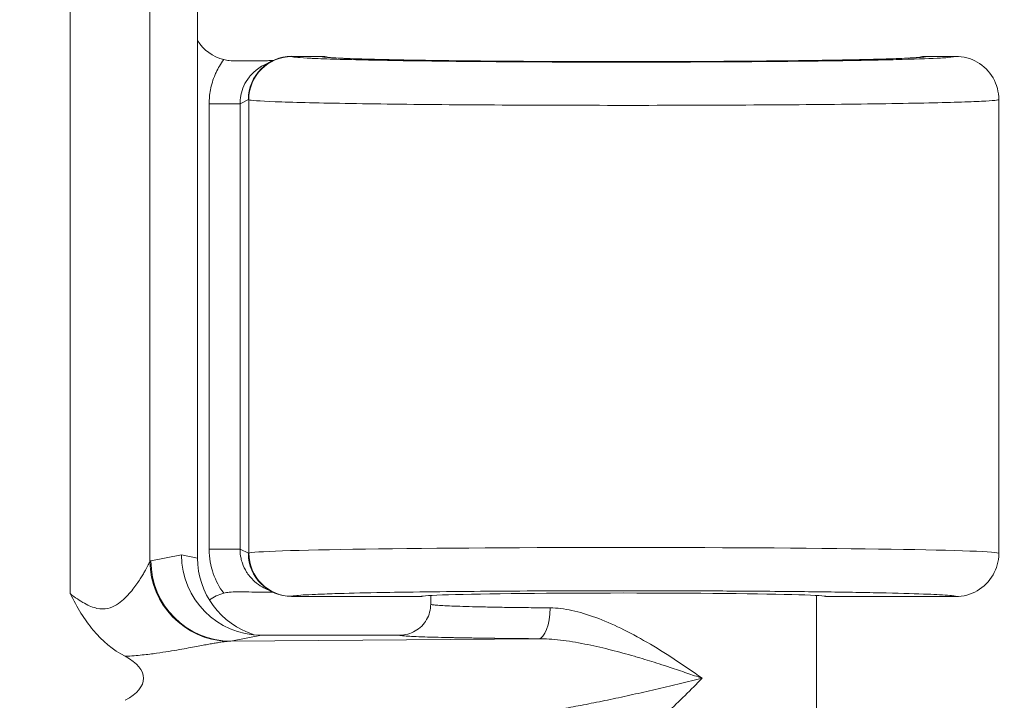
# Model space of a CAD drawing. Header units: inches. Extents: x -374 to 640, y -945 to 1059.
# Tile 202 of 222: x 145.171 to 145.968, y 67.717 to 68.269. Entities that reach past the tile are written whole.
import ezdxf

# ---------------------------------------------------------------- set-up
doc = ezdxf.new("R2010")
doc.units = ezdxf.units.IN
doc.header["$LTSCALE"] = 5
doc.header["$MEASUREMENT"] = 0
for name, color, linetype, lineweight in [('Dimension (ANSI)', 7, 'Continuous', 9), ('Visible (ANSI)', 7, 'Continuous', 18), ('Visible Narrow (ANSI)', 7, 'Continuous', 5)]:
    doc.layers.add(name, color=color, linetype=linetype, lineweight=lineweight)
doc.styles.add('Note Text (ANSI)', font='arial.ttf')
doc.dimstyles.new('.XX', dxfattribs={"dimscale": 5, "dimtxt": 0.095, "dimasz": 0.125, "dimexe": 0.1875, "dimexo": 0.0625, "dimgap": 0.0625, "dimtad": 0, "dimtih": 1, "dimtoh": 1, "dimrnd": 1e-08, "dimzin": 0, "dimdsep": 46, "dimtxsty": 'Note Text (ANSI)', "dimblk": 'Filled-1', "dimcen": 0.09, "dimdle": 0.45, "dimclrd": 256, "dimclre": 256, "dimclrt": 256, "dimadec": 0, "dimazin": 1, "dimtfac": 1.263158, "dimtofl": 0, "dimtmove": 0, "dimatfit": 3, "dimfxl": 1, "dimtolj": 1, "dimtzin": 4, "dimlwd": -1, "dimlwe": -1, "dimarcsym": 0})

# ---------------------------------------------------------------- blocks, each defined once
blk = doc.blocks.new('Filled-1')
at = {"color": 0}
for p, q in [((0, 0), (-1, 0.25)), ((-1, 0.25), (-1, -0.25)), ((-1, 0), (0, 0)), ((-1, -0.25), (0, 0))]:
    blk.add_line(p, q, dxfattribs=at)
at = {"color": 0, "flags": 128}
blk.add_lwpolyline([(-1, -0.25), (0, 0), (-1, 0.25), (-1, -0.25)], dxfattribs=at)
at = {"color": 0}
blk.add_solid([(-1, -0.25), (0, 0), (-1, 0.25), (-1, -0.25)], dxfattribs=at)
blk = doc.blocks.new('*D41')
at = {"layer": 'Defpoints', "color": 0, "transparency": 16777216}
for p in [(123.61238, 70.13498), (123.61238, 44.40517), (150.10738, 44.40517)]:
    blk.add_point(p, dxfattribs=at)
at = {"layer": 'Dimension (ANSI)', "transparency": 16777216}
for p, q in [((123.92488, 70.13498), (151.04488, 70.13498)), ((150.10738, 69.50998), (150.10738, 57.82526)), ((150.10738, 45.03017), (150.10738, 56.71489)), ((123.92488, 44.40517), (151.04488, 44.40517))]:
    blk.add_line(p, q, dxfattribs=at)
at = {"layer": 'Dimension (ANSI)', "transparency": 16777216, "xscale": 0.625, "yscale": 0.625, "zscale": 0.625}
for p, rotation in [((150.10738, 70.13498), 90), ((150.10738, 44.40517), 270)]:
    blk.add_blockref('Filled-1', p, dxfattribs=dict(at, rotation=rotation))
at = {"layer": 'Dimension (ANSI)', "transparency": 16777216, "insert": (149.30189, 57.51276), "char_height": 0.475, "attachment_point": 1, "style": 'Note Text (ANSI)'}
blk.add_mtext('\\A1;25.73', dxfattribs=at)

msp = doc.modelspace()

# ---------------------------------------------------------------- linework, layer by layer
at = {"layer": 'Visible (ANSI)'}
for p, q in [((145.31488, 69.72352), (145.31488, 67.83248)), ((145.41488, 68.23882), (145.39097, 68.23882)), ((145.92863, 68.23882), (145.90488, 68.23882)), ((145.36863, 68.23178), (145.36864, 68.23179)), ((145.36864, 68.23179), (145.37534, 68.23513)), ((145.37656, 68.23538), (145.37656, 68.23538)), ((145.96363, 68.20382), (145.96363, 67.83633)), ((145.36864, 67.80836), (145.37534, 67.80501)), ((145.28279, 67.80362), (145.28279, 67.80366)), ((145.28488, 67.79936), (145.28488, 67.79939)), ((145.37657, 67.80477), (145.37655, 67.80477)), ((145.39097, 67.80132), (145.49613, 67.80132)), ((145.50363, 67.80218), (145.50363, 67.79508)), ((145.81613, 67.80218), (145.81613, 67.2701)), ((145.82363, 67.80132), (145.92863, 67.80132)), ((145.47864, 67.77007), (145.36657, 67.77007)), ((145.28279, 67.75555), (145.28279, 67.75555)), ((145.28488, 67.75586), (145.28488, 67.75586))]:
    msp.add_line(p, q, dxfattribs=at)
for centre, major_axis, ratio, start_param, end_param in [((145.34477, 68.27005), (-0.03446, -0.00688), 0.996044, 0.357522, 1.123118), ((145.39097, 68.20382), (0, 0.03501), 0.999239, 6.283064, 7.85386), ((145.36657, 67.83508), (0, -0.06501), 0.996044, 4.712389, 6.283185), ((145.38013, 67.83238), (0.064, -0.01277), 0.996044, 3.33776, 4.606593), ((145.39097, 67.83633), (0, -0.03501), 0.999239, 4.712389, 6.283185), ((145.65988, 67.83633), (-0.30375, 0), 0.015442, 3.141593, 3.141806), ((145.34477, 67.77009), (-0.03446, 0.00688), 0.996044, 5.160073, 5.526813), ((145.65988, 67.80132), (0.16375, 0), 0.017455, 0, 3.141593), ((145.34477, 67.77009), (-0.03446, 0.00688), 0.996044, 0.093407, 0.093443), ((145.20091, 67.73507), (0.07023, 0), 0.412637, 5.621356, 6.945383)]:
    msp.add_ellipse(centre, major_axis=major_axis, ratio=ratio, start_param=start_param, end_param=end_param, dxfattribs=at)
for points, knots in [([(145.33602, 68.23614), (145.33746, 68.23577), (145.33891, 68.2355), (145.34251, 68.23507), (145.34463, 68.23501), (145.34673, 68.23511)], [-0.02800986, -0.02800986, -0.02800986, -0.02800986, -0.01672454, -0.01672454, -0.00018458, -0.00018458, -0.00018458, -0.00018458]), ([(145.41948, 68.23811), (145.41948, 68.23811), (145.41952, 68.2381), (145.41993, 68.23804), (145.42102, 68.23793), (145.42569, 68.23757), (145.43083, 68.2373), (145.44705, 68.23667), (145.46006, 68.23632), (145.49231, 68.23567), (145.51238, 68.23538), (145.55648, 68.23492), (145.5811, 68.23475), (145.63162, 68.23455), (145.65816, 68.23452), (145.70978, 68.23461), (145.7355, 68.23473), (145.7829, 68.2351), (145.80516, 68.23535), (145.84346, 68.23596), (145.85998, 68.23632), (145.88513, 68.2371), (145.89434, 68.23755), (145.89952, 68.23801), (145.90028, 68.23811), (145.90028, 68.23811)], [0.110351, 0.110351, 0.110351, 0.110351, 0.121175, 0.121175, 0.179683, 0.179683, 0.304222, 0.304222, 0.484599, 0.484599, 0.67937, 0.67937, 0.876408, 0.876408, 1.073963, 1.073963, 1.271669, 1.271669, 1.469295, 1.469295, 1.666595, 1.666595, 1.862589, 1.862589, 1.914921, 1.914921, 1.914921, 1.914921]), ([(145.42065, 68.23797), (145.42115, 68.23792), (145.42179, 68.23787), (145.4257, 68.23757), (145.43084, 68.2373), (145.44705, 68.23667), (145.46006, 68.23632), (145.49232, 68.23567), (145.51239, 68.23538), (145.55648, 68.23492), (145.5811, 68.23475), (145.63163, 68.23455), (145.65817, 68.23452), (145.70978, 68.23461), (145.73551, 68.23473), (145.7829, 68.2351), (145.80517, 68.23535), (145.84346, 68.23596), (145.85998, 68.23632), (145.88513, 68.2371), (145.89434, 68.23755), (145.89868, 68.23793), (145.89891, 68.23795), (145.89911, 68.23797)], [0.150845, 0.150845, 0.150845, 0.150845, 0.179808, 0.179808, 0.304173, 0.304173, 0.484608, 0.484608, 0.679373, 0.679373, 0.876416, 0.876416, 1.073969, 1.073969, 1.271674, 1.271674, 1.469303, 1.469303, 1.6666, 1.6666, 1.862594, 1.862594, 1.874461, 1.874461, 1.874461, 1.874461]), ([(145.92863, 68.23882), (145.93474, 68.23882), (145.94084, 68.23719), (145.94613, 68.23413), (145.95142, 68.23108), (145.95589, 68.22661), (145.95894, 68.22132), (145.96199, 68.21603), (145.96363, 68.20993), (145.96363, 68.20382)], [0, 0, 0, 0, 0.333333, 0.333333, 0.333333, 0.666667, 0.666667, 0.666667, 1, 1, 1, 1]), ([(145.34673, 68.23511), (145.34985, 68.23514), (145.35408, 68.23513), (145.3584, 68.23516), (145.35981, 68.23517), (145.36124, 68.23519), (145.36267, 68.2352), (145.36562, 68.23524), (145.36856, 68.23527), (145.37146, 68.23531), (145.37293, 68.23533), (145.37438, 68.23535), (145.37582, 68.23537)], [0, 0, 0, 0, 0.3333333, 0.3333333, 0.3333333, 0.4421602, 0.4421602, 0.4421602, 0.6666667, 0.6666667, 0.6666667, 0.7798454, 0.7798454, 0.7798454, 0.7798454]), ([(145.92863, 67.80132), (145.93474, 67.80132), (145.94084, 67.80296), (145.94613, 67.80601), (145.95142, 67.80907), (145.95589, 67.81354), (145.95894, 67.81883), (145.96191, 67.82398), (145.96354, 67.8299), (145.96363, 67.83584)], [0, 0, 0, 0, 0.3333333, 0.3333333, 0.3333333, 0.6666667, 0.6666667, 0.6666667, 0.991172, 0.991172, 0.991172, 0.991172]), ([(145.34671, 67.80504), (145.34467, 67.80514), (145.34257, 67.80508), (145.33898, 67.80466), (145.33749, 67.80438), (145.33602, 67.80401)], [-0.02785124, -0.02785124, -0.02785124, -0.02785124, -0.01156069, -0.01156069, -0.00000151, -0.00000151, -0.00000151, -0.00000151]), ([(145.25629, 67.75289), (145.24632, 67.75816), (145.23765, 67.76533), (145.23042, 67.77396), (145.22318, 67.78259), (145.21738, 67.79267), (145.21158, 67.80367)], [0, 0, 0, 0, 0.5, 0.5, 0.5, 1, 1, 1, 1]), ([(145.37582, 67.80478), (145.37234, 67.80483), (145.36872, 67.80487), (145.35978, 67.80498), (145.35361, 67.80504), (145.34671, 67.80504)], [-0.09452126, -0.09452126, -0.09452126, -0.09452126, -0.05460528, -0.05460528, -0.0001458, -0.0001458, -0.0001458, -0.0001458]), ([(145.47864, 67.77007), (145.483, 67.77007), (145.48736, 67.77124), (145.49114, 67.77343), (145.49492, 67.77561), (145.49813, 67.77883), (145.5003, 67.7826), (145.50247, 67.78637), (145.50364, 67.79069), (145.50363, 67.79508)], [0, 0, 0, 0, 0.333333, 0.333333, 0.333333, 0.666667, 0.666667, 0.666667, 1, 1, 1, 1])]:
    msp.add_open_spline(points, degree=3, knots=knots, dxfattribs=at)
for points in [[(145.41488, 68.23882), (145.41683, 68.23882), (145.41878, 68.23853), (145.42065, 68.23797)], [(145.90488, 68.23882), (145.90293, 68.23882), (145.90098, 68.23853), (145.89911, 68.23797)], [(145.96363, 67.83633), (145.96363, 67.83617), (145.96363, 67.836), (145.96363, 67.83584)], [(145.96363, 67.83633), (145.96363, 67.83617), (145.96363, 67.83601), (145.96363, 67.83584)]]:
    msp.add_open_spline(points, degree=3, dxfattribs=at)
at = {"layer": 'Visible Narrow (ANSI)'}
for p, q in [((145.21158, 69.68497), (145.21158, 67.80367)), ((145.27632, 69.68497), (145.27632, 67.82967)), ((145.39097, 68.23882), (145.39129, 68.23865)), ((145.35599, 68.20382), (145.34924, 68.20044)), ((145.35599, 68.20382), (145.35632, 68.20365)), ((145.32425, 67.8397), (145.32425, 68.20044)), ((145.34924, 68.20044), (145.32425, 68.20044)), ((145.34924, 67.8397), (145.34924, 68.20044)), ((145.35632, 68.20365), (145.35632, 67.83649)), ((145.34924, 67.8397), (145.32425, 67.8397)), ((145.34924, 67.8397), (145.35599, 67.83633)), ((145.27711, 67.83016), (145.30182, 67.83508)), ((145.30182, 67.83508), (145.31488, 67.83248)), ((145.35599, 67.83633), (145.35632, 67.83649)), ((145.39097, 67.80132), (145.39129, 67.8015)), ((145.34187, 67.76517), (145.36657, 67.77007)), ((145.34187, 67.76517), (145.59083, 67.76713))]:
    msp.add_line(p, q, dxfattribs=at)
for centre, start, end in [((132.61238, 552.0832), 269.3079848, 269.3079849), ((132.61238, 552.0832), 269.3364756, 269.3364757), ((132.61238, 552.0832), 270.0142531, 270.0142532), ((132.61238, -437.54305), 89.30796703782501, 89.30796710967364), ((132.61238, -437.54305), 89.98574681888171, 89.98574689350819), ((132.61238, -437.54305), 90.66352429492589, 90.66352437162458), ((132.61238, -437.54305), 90.69201509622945, 90.69201518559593)]:
    msp.add_arc(centre, 507.11098, start, end, dxfattribs=at)
for centre, major_axis, ratio, start_param, end_param in [((145.3913, 68.20365), (-0.01565, -0.03131), 0.999239, 3.605442, 5.175602), ((145.65988, 67.83633), (-0.30375, 0), 0.015442, 3.141806, 6.248279), ((145.34108, 67.82968), (-0.04678, 0.04514), 0.992157, 0.771873, 2.29999), ((145.34187, 67.83016), (0.01272, -0.06374), 0.996044, 4.516222, 6.08549), ((145.39132, 67.83649), (0.01565, -0.03131), 0.999239, 4.249146, 5.818752), ((145.59083, 67.79213), (-0.00018, -0.025), 0.381021, 0.018836, 1.573489)]:
    msp.add_ellipse(centre, major_axis=major_axis, ratio=ratio, start_param=start_param, end_param=end_param, dxfattribs=at)
for points, knots in [([(145.32425, 68.20044), (145.32425, 68.20411), (145.32458, 68.20785), (145.32532, 68.21171), (145.3261, 68.21575), (145.32733, 68.21993), (145.32911, 68.22409), (145.32934, 68.22464), (145.32959, 68.22518), (145.32984, 68.22573), (145.33147, 68.22924), (145.3335, 68.23272), (145.33602, 68.23614)], [0, 0, 0, 0, 0.3257576, 0.3257576, 0.3257576, 0.6666667, 0.6666667, 0.6666667, 0.7116263, 0.7116263, 0.7116263, 0.9999962, 0.9999962, 0.9999962, 0.9999962]), ([(145.39129, 68.23865), (145.39229, 68.23815), (145.39743, 68.23768), (145.40683, 68.23723), (145.40794, 68.23718), (145.40911, 68.23712), (145.41034, 68.23707), (145.4214, 68.2366), (145.43734, 68.23613), (145.45703, 68.23574), (145.45817, 68.23571), (145.45933, 68.23569), (145.4605, 68.23567), (145.48163, 68.23526), (145.50679, 68.23492), (145.53458, 68.23466), (145.53477, 68.23466), (145.53497, 68.23466), (145.53516, 68.23466), (145.56318, 68.2344), (145.59385, 68.23423), (145.62524, 68.23416), (145.62655, 68.23416), (145.62786, 68.23415), (145.62918, 68.23415), (145.65931, 68.23409), (145.69004, 68.23412), (145.71959, 68.23424), (145.72239, 68.23425), (145.72517, 68.23426), (145.72795, 68.23427), (145.75577, 68.2344), (145.78241, 68.23461), (145.80657, 68.23488), (145.81025, 68.23492), (145.81389, 68.23497), (145.81745, 68.23501), (145.8396, 68.23529), (145.8593, 68.23563), (145.87536, 68.23601), (145.87888, 68.23609), (145.88223, 68.23618), (145.8854, 68.23626), (145.89906, 68.23663), (145.90935, 68.23703), (145.91639, 68.23741), (145.91851, 68.23753), (145.92032, 68.23765), (145.92184, 68.23776), (145.92656, 68.23812), (145.92867, 68.23847), (145.92863, 68.23882)], [0, 0, 0, 0, 0.099425, 0.099425, 0.099425, 0.111111, 0.111111, 0.111111, 0.216119, 0.216119, 0.216119, 0.222222, 0.222222, 0.222222, 0.332558, 0.332558, 0.332558, 0.333333, 0.333333, 0.333333, 0.444444, 0.444444, 0.444444, 0.449086, 0.449086, 0.449086, 0.555556, 0.555556, 0.555556, 0.565631, 0.565631, 0.565631, 0.666667, 0.666667, 0.666667, 0.682088, 0.682088, 0.682088, 0.777778, 0.777778, 0.777778, 0.79875, 0.79875, 0.79875, 0.888889, 0.888889, 0.888889, 0.916062, 0.916062, 0.916062, 1, 1, 1, 1]), ([(145.90488, 68.23882), (145.90488, 68.23882), (145.90488, 68.23881), (145.90488, 68.2388), (145.90484, 68.23861), (145.9041, 68.23844), (145.90285, 68.23827), (145.90274, 68.23825), (145.90262, 68.23824), (145.9025, 68.23822), (145.90123, 68.23806), (145.89952, 68.23791), (145.89741, 68.23777), (145.8971, 68.23775), (145.89677, 68.23773), (145.89643, 68.2377), (145.89434, 68.23757), (145.89189, 68.23744), (145.8891, 68.23731), (145.88849, 68.23728), (145.88787, 68.23725), (145.88723, 68.23722), (145.88446, 68.2371), (145.88138, 68.23699), (145.87802, 68.23687), (145.87703, 68.23684), (145.87601, 68.2368), (145.87497, 68.23677), (145.87166, 68.23666), (145.86809, 68.23656), (145.86426, 68.23646), (145.86281, 68.23642), (145.86132, 68.23638), (145.85979, 68.23634), (145.85605, 68.23625), (145.85208, 68.23616), (145.8479, 68.23608), (145.8459, 68.23603), (145.84385, 68.23599), (145.84175, 68.23595), (145.83767, 68.23587), (145.83342, 68.2358), (145.82899, 68.23572), (145.82636, 68.23568), (145.82368, 68.23564), (145.82094, 68.23559), (145.81667, 68.23553), (145.81227, 68.23547), (145.80773, 68.23541), (145.80445, 68.23536), (145.80109, 68.23532), (145.79768, 68.23528), (145.79337, 68.23523), (145.78896, 68.23518), (145.78447, 68.23513), (145.78051, 68.23509), (145.77647, 68.23506), (145.77239, 68.23502), (145.76818, 68.23498), (145.76391, 68.23494), (145.75959, 68.23491), (145.75496, 68.23487), (145.75026, 68.23484), (145.74552, 68.23481), (145.74153, 68.23478), (145.73751, 68.23476), (145.73346, 68.23474), (145.72818, 68.23471), (145.72285, 68.23468), (145.71748, 68.23466), (145.71381, 68.23465), (145.71013, 68.23463), (145.70643, 68.23462), (145.70054, 68.2346), (145.69461, 68.23458), (145.68866, 68.23457), (145.68539, 68.23456), (145.68211, 68.23456), (145.67883, 68.23455), (145.67238, 68.23454), (145.66592, 68.23454), (145.65945, 68.23454), (145.65663, 68.23454), (145.65381, 68.23454), (145.65099, 68.23454), (145.64406, 68.23455), (145.63713, 68.23456), (145.63023, 68.23457), (145.6279, 68.23458), (145.62557, 68.23458), (145.62324, 68.23459), (145.6159, 68.23461), (145.6086, 68.23463), (145.60138, 68.23466), (145.59955, 68.23467), (145.59772, 68.23468), (145.5959, 68.23469), (145.58825, 68.23473), (145.58069, 68.23477), (145.57327, 68.23482), (145.57194, 68.23483), (145.57062, 68.23483), (145.5693, 68.23484), (145.56148, 68.2349), (145.55381, 68.23496), (145.54635, 68.23503), (145.54552, 68.23504), (145.54469, 68.23504), (145.54386, 68.23505), (145.53604, 68.23512), (145.52845, 68.2352), (145.52118, 68.23529), (145.52081, 68.2353), (145.52043, 68.2353), (145.52006, 68.23531), (145.51245, 68.2354), (145.50518, 68.2355), (145.49831, 68.2356), (145.49144, 68.23571), (145.48496, 68.23582), (145.47883, 68.23594), (145.47851, 68.23594), (145.47819, 68.23595), (145.47787, 68.23595), (145.4721, 68.23607), (145.46665, 68.23618), (145.4615, 68.23631), (145.46094, 68.23632), (145.46039, 68.23633), (145.45984, 68.23635), (145.45503, 68.23647), (145.45049, 68.23659), (145.44625, 68.23672), (145.44553, 68.23675), (145.44481, 68.23677), (145.44411, 68.23679), (145.4402, 68.23692), (145.43656, 68.23705), (145.43328, 68.23719), (145.43249, 68.23722), (145.43172, 68.23726), (145.43097, 68.23729), (145.42805, 68.23743), (145.42546, 68.23757), (145.42327, 68.23771), (145.42257, 68.23775), (145.42191, 68.2378), (145.42129, 68.23785), (145.41948, 68.23798), (145.41804, 68.23812), (145.41698, 68.23826), (145.41655, 68.23832), (145.41618, 68.23837), (145.41588, 68.23843), (145.41521, 68.23856), (145.41487, 68.23869), (145.41488, 68.23882)], [0, 0, 0, 0, 0.001326, 0.001326, 0.001326, 0.037037, 0.037037, 0.037037, 0.040258, 0.040258, 0.040258, 0.074074, 0.074074, 0.074074, 0.079187, 0.079187, 0.079187, 0.111111, 0.111111, 0.111111, 0.118076, 0.118076, 0.118076, 0.148148, 0.148148, 0.148148, 0.156997, 0.156997, 0.156997, 0.185185, 0.185185, 0.185185, 0.195914, 0.195914, 0.195914, 0.222222, 0.222222, 0.222222, 0.234818, 0.234818, 0.234818, 0.259259, 0.259259, 0.259259, 0.273739, 0.273739, 0.273739, 0.296296, 0.296296, 0.296296, 0.31266, 0.31266, 0.31266, 0.333333, 0.333333, 0.333333, 0.351588, 0.351588, 0.351588, 0.37037, 0.37037, 0.37037, 0.390507, 0.390507, 0.390507, 0.407407, 0.407407, 0.407407, 0.429427, 0.429427, 0.429427, 0.444444, 0.444444, 0.444444, 0.468349, 0.468349, 0.468349, 0.481481, 0.481481, 0.481481, 0.507269, 0.507269, 0.507269, 0.518519, 0.518519, 0.518519, 0.54619, 0.54619, 0.54619, 0.555556, 0.555556, 0.555556, 0.585108, 0.585108, 0.585108, 0.592593, 0.592593, 0.592593, 0.624023, 0.624023, 0.624023, 0.62963, 0.62963, 0.62963, 0.662951, 0.662951, 0.662951, 0.666667, 0.666667, 0.666667, 0.701879, 0.701879, 0.701879, 0.703704, 0.703704, 0.703704, 0.740741, 0.740741, 0.740741, 0.777778, 0.777778, 0.777778, 0.779717, 0.779717, 0.779717, 0.814815, 0.814815, 0.814815, 0.818629, 0.818629, 0.818629, 0.851852, 0.851852, 0.851852, 0.857521, 0.857521, 0.857521, 0.888889, 0.888889, 0.888889, 0.896452, 0.896452, 0.896452, 0.925926, 0.925926, 0.925926, 0.935372, 0.935372, 0.935372, 0.962963, 0.962963, 0.962963, 0.974345, 0.974345, 0.974345, 1, 1, 1, 1]), ([(145.34924, 68.20044), (145.34924, 68.20255), (145.34943, 68.20475), (145.34986, 68.20702), (145.34989, 68.20717), (145.34992, 68.20732), (145.34995, 68.20747), (145.35045, 68.2099), (145.35123, 68.21238), (145.35235, 68.21486), (145.35347, 68.21733), (145.35494, 68.2198), (145.35679, 68.22216), (145.35708, 68.22252), (145.35738, 68.22288), (145.35769, 68.22324), (145.35936, 68.22519), (145.36132, 68.22704), (145.36358, 68.2287), (145.36429, 68.22922), (145.36502, 68.22972), (145.36579, 68.23019), (145.3667, 68.23076), (145.36764, 68.23129), (145.36863, 68.23178)], [0, 0, 0, 0, 0.1561996, 0.1561996, 0.1561996, 0.1666667, 0.1666667, 0.1666667, 0.3333333, 0.3333333, 0.3333333, 0.5, 0.5, 0.5, 0.5258638, 0.5258638, 0.5258638, 0.6666667, 0.6666667, 0.6666667, 0.710665, 0.710665, 0.710665, 0.762942, 0.762942, 0.762942, 0.762942]), ([(145.35632, 68.20365), (145.35752, 68.20312), (145.36463, 68.20259), (145.37778, 68.20208), (145.39094, 68.20157), (145.41031, 68.20109), (145.43434, 68.20068), (145.45837, 68.20026), (145.48695, 68.19992), (145.51854, 68.19967), (145.55013, 68.19941), (145.58474, 68.19924), (145.62017, 68.19917), (145.65561, 68.19909), (145.69187, 68.19912), (145.72671, 68.19924), (145.76155, 68.19936), (145.79495, 68.19958), (145.82503, 68.19988), (145.85511, 68.20018), (145.88179, 68.20057), (145.90295, 68.201), (145.9241, 68.20144), (145.93975, 68.20193), (145.94958, 68.20241), (145.95941, 68.20289), (145.96363, 68.20337), (145.96363, 68.20382)], [0.0000188, 0.0000188, 0.0000188, 0.0000188, 0.1111111, 0.1111111, 0.1111111, 0.2222222, 0.2222222, 0.2222222, 0.3333333, 0.3333333, 0.3333333, 0.4444444, 0.4444444, 0.4444444, 0.5555556, 0.5555556, 0.5555556, 0.6666667, 0.6666667, 0.6666667, 0.7777778, 0.7777778, 0.7777778, 0.8888889, 0.8888889, 0.8888889, 1, 1, 1, 1]), ([(145.36864, 67.80836), (145.36659, 67.80939), (145.36455, 67.81066), (145.36259, 67.8122), (145.36223, 67.81248), (145.36187, 67.81278), (145.36152, 67.81308), (145.35956, 67.81475), (145.3577, 67.81672), (145.35604, 67.81898), (145.35553, 67.81968), (145.35503, 67.82041), (145.35456, 67.82117), (145.35323, 67.8233), (145.35207, 67.82566), (145.35118, 67.82824), (145.35073, 67.82953), (145.35034, 67.83088), (145.35004, 67.83227), (145.34952, 67.83464), (145.34924, 67.83713), (145.34924, 67.8397)], [0.3616156, 0.3616156, 0.3616156, 0.3616156, 0.5, 0.5, 0.5, 0.5255692, 0.5255692, 0.5255692, 0.6666667, 0.6666667, 0.6666667, 0.710358, 0.710358, 0.710358, 0.8333333, 0.8333333, 0.8333333, 0.8952045, 0.8952045, 0.8952045, 1, 1, 1, 1]), ([(145.21158, 67.80367), (145.21574, 67.80054), (145.21957, 67.79786), (145.2232, 67.79582), (145.22683, 67.79379), (145.23026, 67.7924), (145.23343, 67.79175), (145.23661, 67.79109), (145.23952, 67.79116), (145.24215, 67.79174), (145.24479, 67.79231), (145.24715, 67.79339), (145.24927, 67.79468), (145.25139, 67.79596), (145.25327, 67.79746), (145.25497, 67.799), (145.25667, 67.80054), (145.25819, 67.80213), (145.25957, 67.80371), (145.26095, 67.80528), (145.2622, 67.80683), (145.26333, 67.80832), (145.26447, 67.80982), (145.26549, 67.81125), (145.26642, 67.81261), (145.26736, 67.81397), (145.26819, 67.81525), (145.26895, 67.81645), (145.2697, 67.81764), (145.27037, 67.81874), (145.27098, 67.81976), (145.27158, 67.82078), (145.27212, 67.8217), (145.2726, 67.82256), (145.27308, 67.82341), (145.27351, 67.82419), (145.27389, 67.82491), (145.27428, 67.82563), (145.27463, 67.82629), (145.27494, 67.82689), (145.27525, 67.82749), (145.27552, 67.82803), (145.27576, 67.82851), (145.27599, 67.82898), (145.27619, 67.82938), (145.27632, 67.82967)], [0, 0, 0, 0, 0.066667, 0.066667, 0.066667, 0.133333, 0.133333, 0.133333, 0.2, 0.2, 0.2, 0.266667, 0.266667, 0.266667, 0.333333, 0.333333, 0.333333, 0.4, 0.4, 0.4, 0.466667, 0.466667, 0.466667, 0.533333, 0.533333, 0.533333, 0.6, 0.6, 0.6, 0.666667, 0.666667, 0.666667, 0.733333, 0.733333, 0.733333, 0.8, 0.8, 0.8, 0.866667, 0.866667, 0.866667, 0.933333, 0.933333, 0.933333, 1, 1, 1, 1]), ([(145.27633, 67.82967), (145.27646, 67.82981), (145.27673, 67.83005), (145.27698, 67.83013), (145.27712, 67.83016)], [0.004853, 0.004853, 0.004853, 0.004853, 0.5, 1, 1, 1, 1]), ([(145.39129, 67.8015), (145.39164, 67.80167), (145.39252, 67.80184), (145.39392, 67.80201), (145.39698, 67.80238), (145.40246, 67.80274), (145.41048, 67.80308), (145.41493, 67.80327), (145.42012, 67.80346), (145.42604, 67.80364), (145.43561, 67.80394), (145.44709, 67.80422), (145.46008, 67.80447), (145.46916, 67.80465), (145.47899, 67.80481), (145.48948, 67.80496), (145.50325, 67.80516), (145.51813, 67.80533), (145.53385, 67.80548), (145.54733, 67.8056), (145.56142, 67.80571), (145.57592, 67.80579), (145.5912, 67.80588), (145.60694, 67.80594), (145.62288, 67.80598), (145.63968, 67.80602), (145.6567, 67.80603), (145.67364, 67.80602), (145.68802, 67.80601), (145.70234, 67.80597), (145.71641, 67.80592), (145.73465, 67.80585), (145.75248, 67.80575), (145.76952, 67.80562), (145.7811, 67.80553), (145.79231, 67.80542), (145.80307, 67.8053), (145.82028, 67.80511), (145.83631, 67.80489), (145.85065, 67.80464), (145.85848, 67.8045), (145.86579, 67.80436), (145.87255, 67.8042), (145.88601, 67.8039), (145.89728, 67.80356), (145.90591, 67.80322), (145.90955, 67.80307), (145.91274, 67.80293), (145.91548, 67.80278), (145.92261, 67.80241), (145.92654, 67.80204), (145.928, 67.80166), (145.92844, 67.80155), (145.92865, 67.80144), (145.92863, 67.80132)], [0.0000001, 0.0000001, 0.0000001, 0.0000001, 0.0347579, 0.0347579, 0.0347579, 0.1111111, 0.1111111, 0.1111111, 0.153527, 0.153527, 0.153527, 0.2222222, 0.2222222, 0.2222222, 0.2702532, 0.2702532, 0.2702532, 0.3333333, 0.3333333, 0.3333333, 0.3874342, 0.3874342, 0.3874342, 0.4444444, 0.4444444, 0.4444444, 0.5045373, 0.5045373, 0.5045373, 0.5555556, 0.5555556, 0.5555556, 0.6217245, 0.6217245, 0.6217245, 0.6666667, 0.6666667, 0.6666667, 0.7385715, 0.7385715, 0.7385715, 0.7777778, 0.7777778, 0.7777778, 0.8559075, 0.8559075, 0.8559075, 0.8888889, 0.8888889, 0.8888889, 0.9744497, 0.9744497, 0.9744497, 1, 1, 1, 1]), ([(145.50363, 67.79508), (145.50363, 67.79494), (145.50409, 67.79479), (145.50489, 67.79465), (145.50569, 67.79452), (145.50682, 67.79441), (145.50826, 67.79429), (145.50969, 67.79418), (145.51145, 67.79406), (145.51352, 67.79395), (145.5156, 67.79383), (145.51799, 67.79372), (145.52068, 67.79362), (145.52338, 67.79351), (145.52638, 67.79341), (145.52968, 67.79331), (145.53297, 67.79321), (145.53656, 67.79311), (145.54044, 67.79302), (145.54432, 67.79292), (145.54849, 67.79283), (145.55294, 67.79275), (145.55739, 67.79266), (145.56212, 67.79258), (145.56712, 67.79251), (145.57211, 67.79243), (145.57737, 67.79237), (145.58292, 67.7923), (145.58846, 67.79224), (145.59429, 67.79218), (145.60035, 67.79213)], [0, 0, 0, 0, 0.1, 0.1, 0.1, 0.2, 0.2, 0.2, 0.3, 0.3, 0.3, 0.4, 0.4, 0.4, 0.5, 0.5, 0.5, 0.6, 0.6, 0.6, 0.7, 0.7, 0.7, 0.8, 0.8, 0.8, 0.9, 0.9, 0.9, 1, 1, 1, 1]), ([(145.60035, 67.79213), (145.60598, 67.79208), (145.61777, 67.79063), (145.63703, 67.78486), (145.65738, 67.77606), (145.67864, 67.76464), (145.70062, 67.75097), (145.71575, 67.74053), (145.72334, 67.73507)], [0.0000015, 0.0000015, 0.0000015, 0.0000015, 0.1666667, 0.3333333, 0.5, 0.6666667, 0.8333333, 1, 1, 1, 1]), ([(145.47864, 67.77007), (145.4786, 67.76994), (145.47907, 67.76981), (145.47989, 67.76969), (145.47993, 67.76968), (145.47997, 67.76968), (145.48001, 67.76967), (145.48091, 67.76954), (145.4822, 67.76942), (145.48386, 67.7693), (145.48552, 67.76919), (145.48754, 67.76907), (145.48994, 67.76896), (145.49, 67.76896), (145.49006, 67.76895), (145.49012, 67.76895), (145.49247, 67.76884), (145.49518, 67.76873), (145.49822, 67.76863), (145.49841, 67.76862), (145.4986, 67.76862), (145.49879, 67.76861), (145.50176, 67.76851), (145.50505, 67.76841), (145.50865, 67.76832), (145.50901, 67.76831), (145.50938, 67.7683), (145.50974, 67.76829), (145.51326, 67.7682), (145.51707, 67.76811), (145.52115, 67.76802), (145.52173, 67.76801), (145.52232, 67.768), (145.52291, 67.76799), (145.52691, 67.76791), (145.53117, 67.76783), (145.53567, 67.76776), (145.53652, 67.76774), (145.53737, 67.76773), (145.53824, 67.76771), (145.54265, 67.76764), (145.54729, 67.76758), (145.55216, 67.76751), (145.55331, 67.7675), (145.55448, 67.76749), (145.55566, 67.76747), (145.56042, 67.76741), (145.56538, 67.76736), (145.57054, 67.76731), (145.57204, 67.76729), (145.57357, 67.76728), (145.5751, 67.76726), (145.58015, 67.76722), (145.58539, 67.76717), (145.59083, 67.76713)], [0, 0, 0, 0, 0.0955533, 0.0955533, 0.0955533, 0.1, 0.1, 0.1, 0.2, 0.2, 0.2, 0.3, 0.3, 0.3, 0.3024688, 0.3024688, 0.3024688, 0.4, 0.4, 0.4, 0.4059557, 0.4059557, 0.4059557, 0.5, 0.5, 0.5, 0.5094311, 0.5094311, 0.5094311, 0.6, 0.6, 0.6, 0.6129057, 0.6129057, 0.6129057, 0.7, 0.7, 0.7, 0.7163748, 0.7163748, 0.7163748, 0.8, 0.8, 0.8, 0.819865, 0.819865, 0.819865, 0.9, 0.9, 0.9, 0.9233632, 0.9233632, 0.9233632, 1, 1, 1, 1]), ([(145.59083, 67.76713), (145.59641, 67.76712), (145.60236, 67.76673), (145.60865, 67.766), (145.61495, 67.76527), (145.62159, 67.76421), (145.6285, 67.76285), (145.63473, 67.76163), (145.6412, 67.76018), (145.64787, 67.75852), (145.64858, 67.75834), (145.6493, 67.75816), (145.65002, 67.75798), (145.65603, 67.75645), (145.66219, 67.75477), (145.66851, 67.75293), (145.67002, 67.7525), (145.67153, 67.75205), (145.67306, 67.7516), (145.67813, 67.75009), (145.6833, 67.74849), (145.68856, 67.74681), (145.69151, 67.74587), (145.69449, 67.7449), (145.6975, 67.74391), (145.70199, 67.74243), (145.70654, 67.7409), (145.71115, 67.73932), (145.71517, 67.73794), (145.71923, 67.73652), (145.72334, 67.73507)], [0.0000017, 0.0000017, 0.0000017, 0.0000017, 0.1666667, 0.1666667, 0.1666667, 0.3333333, 0.3333333, 0.3333333, 0.4838226, 0.4838226, 0.4838226, 0.5, 0.5, 0.5, 0.6345517, 0.6345517, 0.6345517, 0.6666667, 0.6666667, 0.6666667, 0.7735079, 0.7735079, 0.7735079, 0.8333333, 0.8333333, 0.8333333, 0.9223706, 0.9223706, 0.9223706, 1, 1, 1, 1]), ([(145.25629, 67.75289), (145.26128, 67.75316), (145.26589, 67.75356), (145.27011, 67.75399), (145.27434, 67.75443), (145.27817, 67.75491), (145.28172, 67.75541), (145.28527, 67.7559), (145.28854, 67.7564), (145.29159, 67.75689), (145.29464, 67.75738), (145.29747, 67.75786), (145.30011, 67.75832), (145.30274, 67.75878), (145.3052, 67.75923), (145.30748, 67.75965), (145.30977, 67.76007), (145.31189, 67.76046), (145.31386, 67.76083), (145.31583, 67.7612), (145.31765, 67.76154), (145.31935, 67.76186), (145.32104, 67.76217), (145.32261, 67.76246), (145.32408, 67.76273), (145.32555, 67.76299), (145.32693, 67.76324), (145.32824, 67.76347), (145.32956, 67.76369), (145.33081, 67.7639), (145.33203, 67.76409), (145.33324, 67.76428), (145.33442, 67.76446), (145.33556, 67.76461), (145.3367, 67.76476), (145.3378, 67.76489), (145.33885, 67.76499)], [0.0000026, 0.0000026, 0.0000026, 0.0000026, 0.0833333, 0.0833333, 0.0833333, 0.1666667, 0.1666667, 0.1666667, 0.25, 0.25, 0.25, 0.3333333, 0.3333333, 0.3333333, 0.4166667, 0.4166667, 0.4166667, 0.5, 0.5, 0.5, 0.5833333, 0.5833333, 0.5833333, 0.6666667, 0.6666667, 0.6666667, 0.75, 0.75, 0.75, 0.8333333, 0.8333333, 0.8333333, 0.9166667, 0.9166667, 0.9166667, 0.9999881, 0.9999881, 0.9999881, 0.9999881]), ([(145.54495, 67.70338), (145.54766, 67.70338), (145.55058, 67.70344), (145.5537, 67.70358), (145.55682, 67.70372), (145.56014, 67.70393), (145.56368, 67.70421), (145.56722, 67.7045), (145.57098, 67.70486), (145.57497, 67.70531), (145.57895, 67.70576), (145.58316, 67.70629), (145.58759, 67.7069), (145.59203, 67.70752), (145.59669, 67.70822), (145.6016, 67.70902), (145.6065, 67.70981), (145.61165, 67.71069), (145.61701, 67.71166), (145.62237, 67.71263), (145.62794, 67.71369), (145.63368, 67.71483), (145.63941, 67.71596), (145.6453, 67.71717), (145.65128, 67.71843), (145.65726, 67.7197), (145.66333, 67.72102), (145.66943, 67.72238), (145.67553, 67.72374), (145.68166, 67.72514), (145.68775, 67.72656), (145.69385, 67.72797), (145.69991, 67.72941), (145.70585, 67.73083), (145.71179, 67.73225), (145.71761, 67.73367), (145.72334, 67.73507)], [0, 0, 0, 0, 0.0833333, 0.0833333, 0.0833333, 0.1666667, 0.1666667, 0.1666667, 0.25, 0.25, 0.25, 0.3333333, 0.3333333, 0.3333333, 0.4166667, 0.4166667, 0.4166667, 0.5, 0.5, 0.5, 0.5833333, 0.5833333, 0.5833333, 0.6666667, 0.6666667, 0.6666667, 0.75, 0.75, 0.75, 0.8333333, 0.8333333, 0.8333333, 0.9166667, 0.9166667, 0.9166667, 1, 1, 1, 1]), ([(145.57872, 67.63839), (145.58158, 67.63843), (145.58462, 67.63871), (145.58784, 67.63925), (145.59106, 67.6398), (145.59446, 67.64061), (145.59805, 67.64171), (145.60164, 67.64281), (145.60542, 67.6442), (145.60937, 67.64589), (145.61332, 67.64758), (145.61745, 67.64957), (145.62176, 67.65188), (145.62606, 67.65418), (145.63055, 67.65681), (145.6352, 67.65975), (145.63986, 67.6627), (145.64468, 67.66597), (145.64962, 67.66952), (145.65456, 67.67308), (145.6596, 67.67692), (145.66468, 67.68098), (145.66976, 67.68504), (145.67488, 67.68931), (145.67997, 67.69373), (145.68506, 67.69815), (145.69011, 67.70271), (145.69508, 67.70733), (145.70005, 67.71195), (145.70494, 67.71664), (145.70965, 67.72128), (145.71437, 67.72592), (145.71892, 67.73052), (145.72334, 67.73507)], [0.0000001, 0.0000001, 0.0000001, 0.0000001, 0.0909091, 0.0909091, 0.0909091, 0.1818182, 0.1818182, 0.1818182, 0.2727273, 0.2727273, 0.2727273, 0.3636364, 0.3636364, 0.3636364, 0.4545455, 0.4545455, 0.4545455, 0.5454545, 0.5454545, 0.5454545, 0.6363636, 0.6363636, 0.6363636, 0.7272727, 0.7272727, 0.7272727, 0.8181818, 0.8181818, 0.8181818, 0.9090909, 0.9090909, 0.9090909, 1, 1, 1, 1])]:
    msp.add_open_spline(points, degree=3, knots=knots, dxfattribs=at)
for points in [[(145.33602, 67.80401), (145.3325, 67.80877), (145.32684, 67.81923), (145.32425, 67.83246), (145.32425, 67.8397)], [(145.33885, 67.76499), (145.33935, 67.76504), (145.34036, 67.76511), (145.34137, 67.76515), (145.34187, 67.76517)]]:
    msp.add_open_spline(points, degree=3, dxfattribs=at)

# ---------------------------------------------------------------- dimensions: what is measured, and where the dimension line sits
at = {"layer": 'Dimension (ANSI)'}
dim = msp.add_linear_dim(base=(150.10738, 44.40517), p1=(123.61238, 70.13498), p2=(123.61238, 44.40517), angle=90, dimstyle='.XX', override={"dimgap": 0.0625, "dimdec": 2, "dimtol": 0, "dimlim": 0, "dimtp": 0, "dimtm": 0, "dimtdec": 2, "dimatfit": 1}, dxfattribs=at)
dim.commit()
dim.dimension.update_dxf_attribs({"geometry": '*D41', "text_midpoint": (150.10738, 57.27007), "dimtype": 160})

doc.saveas('drawing.dxf')
